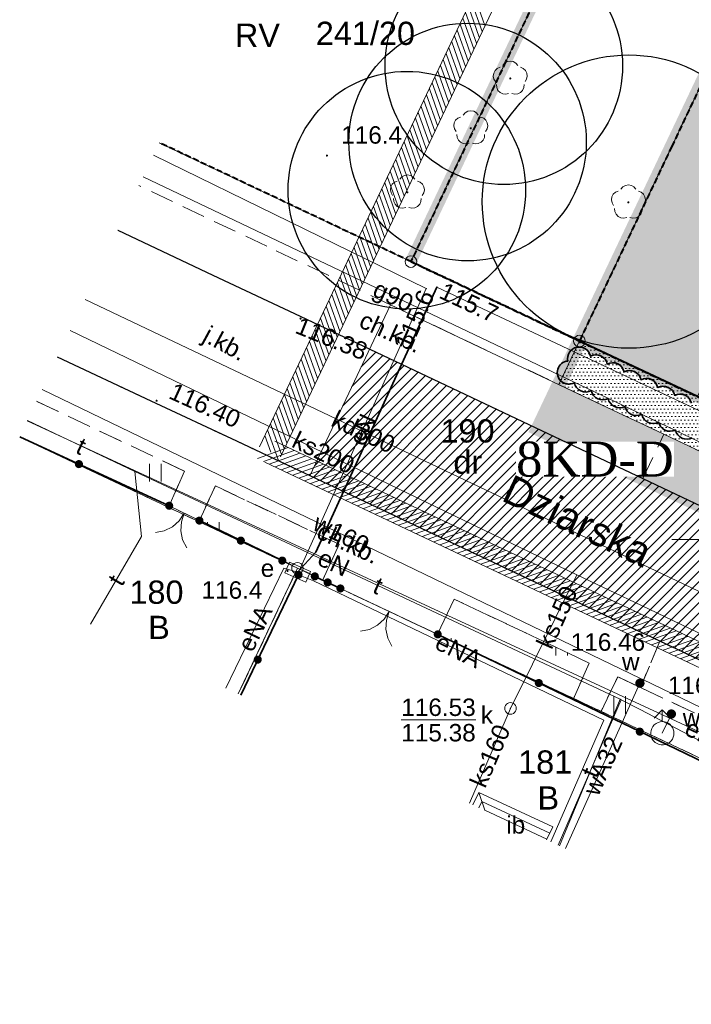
# Model space of a CAD drawing. Extents: x 6423319 to 6423678, y 5669680 to 5669855.
# Tile 1 of 29: x 6423319 to 6423348, y 5669680 to 5669722. Entities that reach past the tile are written whole.
import ezdxf
from ezdxf.enums import TextEntityAlignment as Align

# ---------------------------------------------------------------- set-up
doc = ezdxf.new("R2010")
doc.units = 0
doc.header["$PDSIZE"] = 0.75
for name, pattern in [('$0$OTWORY$0$HIDDEN', [0.375, 0.25, -0.125]), ('2 1', [3, 2, -1]), ('PRZER1-1', [2, 1, -1]), ('PRZER2-1', [3, 2, -1]), ('PRZER3-1', [4, 3, -1])]:
    doc.linetypes.add(name, pattern=pattern)
doc.layers.get('0').update_dxf_attribs({"linetype": 'CONTINUOUS', "lineweight": 13})
for name, color, linetype, lineweight in [('22', 101, '$0$OTWORY$0$HIDDEN', 40), ('3 H POWIERZCHNIE', 142, 'CONTINUOUS', 18), ('3 UKŁAD 1 1', 151, 'CONTINUOUS', 9), ('_drzewa korony', 101, 'CONTINUOUS', 25), ('_MPZP_linie rozgraniczające', 150, '$0$OTWORY$0$HIDDEN', 40), ('a1', 50, 'ByLayer', 40), ('GELULI_O', 7, 'PRZER3-1', 18), ('GEPPGD', 7, 'CONTINUOUS', 18), ('GESDZI_O', 7, 'CONTINUOUS', 18), ('GESSCH', 7, 'CONTINUOUS', 18), ('GSLKBR', 7, 'CONTINUOUS', 18), ('GSLKOG', 7, 'CONTINUOUS', 35), ('GSLKRW', 7, 'CONTINUOUS', 25), ('GSPWPN', 7, 'CONTINUOUS', 13), ('GSPWPN_O', 7, 'CONTINUOUS', 13), ('GSPWPS', 7, 'CONTINUOUS', 13), ('GSPWPS_O', 7, 'CONTINUOUS', 13), ('GSSIIN', 7, 'CONTINUOUS', 18), ('GSSIIN_O', 7, 'CONTINUOUS', 18), ('GSSKOA', 7, 'PRZER3-1', 18), ('GSSKOA_O', 7, 'PRZER3-1', 18), ('GSSKOD', 7, 'PRZER2-1', 18), ('GSSKOD_O', 7, 'PRZER2-1', 18), ('GSSUTR', 7, 'PRZER2-1', 18), ('GULLOB', 7, 'CONTINUOUS', 35), ('GUPIKP', 7, 'CONTINUOUS', 18), ('GUPIWZ', 7, 'CONTINUOUS', 18), ('GUPIWZ_O', 7, 'CONTINUOUS', 18), ('GUPPRZ', 7, 'CONTINUOUS', 18), ('GUPPRZ_O', 7, 'CONTINUOUS', 18), ('mapa 1', 150, '$0$OTWORY$0$HIDDEN', 40), ('PMProj. - trawnik parkowy', 63, 'CONTINUOUS', 0), ('PR_Z_Krzewy', 104, 'CONTINUOUS', 20), ('Z 2', 60, 'CONTINUOUS', 18), ('zakres', 6, 'CONTINUOUS', 50)]:
    doc.layers.add(name, color=color, linetype=linetype, lineweight=lineweight)
for name, color, linetype, lineweight, true_color in [('3 N1', 7, 'CONTINUOUS', 18, 0xe2e2e2), ('_MPZP nazwy terenów', 7, 'CONTINUOUS', 0, 0x0482ff), ('GESKKL', 7, 'PRZER3-1', 18, 0x24bc24), ('GESKKL_O', 7, 'PRZER3-1', 18, 0x24bc24), ('GESUZY', 7, 'PRZER1-1', 18, 0x008000), ('GESUZY_O', 7, 'PRZER1-1', 18, 0x008000), ('GSPRDL', 7, 'CONTINUOUS', 18, 0x008000), ('GULEPR', 1, 'CONTINUOUS', 18, 0xff0000), ('GULEPR_O', 1, 'CONTINUOUS', 18, 0xff0000), ('GULGPR', 7, 'CONTINUOUS', 18, 0xbfbf00), ('GULGPR_O', 7, 'CONTINUOUS', 18, 0xbfbf00), ('GULKPR', 7, 'CONTINUOUS', 18, 0x803300), ('GULKPR_O', 7, 'CONTINUOUS', 18, 0x803300), ('GULTPR', 7, 'CONTINUOUS', 18, 0xff9100), ('GULTPR_O', 7, 'CONTINUOUS', 18, 0xff9100), ('GULWPR', 5, 'CONTINUOUS', 18, 0x0000ff), ('GULWPR_O', 5, 'CONTINUOUS', 18, 0x0000ff), ('GUPESE', 1, 'CONTINUOUS', 18, 0xff0000), ('GUPESE_O', 1, 'CONTINUOUS', 18, 0xff0000), ('GUPWDT', 5, 'CONTINUOUS', 18, 0x0000ff), ('GUPWZA', 5, 'CONTINUOUS', 18, 0x0000ff), ('GUPWZA_O', 5, 'CONTINUOUS', 18, 0x0000ff), ('z rychla blok', 7, 'CONTINUOUS', 20, 0x688f34)]:
    doc.layers.add(name, color=color, linetype=linetype, lineweight=lineweight, true_color=true_color)
doc.layers.add('3 łąki', color=7, linetype='CONTINUOUS')
doc.layers.add('GESDZI', color=7, linetype='CONTINUOUS', lineweight=18, plot=False)
doc.styles.add('GEO-INFO', font='arial.ttf')
doc.styles.add('Style-Times New Roman', font='times.ttf')
pattern_1 = [(90, (-3350, -9747.5), (-2.5, 2.5), [0.75, -4.25]), (90, (-3349.5, -9747.5), (-2.5, 2.5), [0.75, -4.25])]

# ---------------------------------------------------------------- blocks, each defined once
blk = doc.blocks.new('POINT')
at = {"color": 0}
blk.add_point((0, 0), dxfattribs=at)
blk = doc.blocks.new('OKRAG_PELNY')
at = {"color": 0}
blk.add_lwpolyline([(0, 0.5), (0.12941, 0.482963), (0.25, 0.433013), (0.353553, 0.353553), (0.433013, 0.25), (0.482963, 0.12941), (0.5, 0), (0.482963, -0.12941), (0.433013, -0.25), (0.353553, -0.353553), (0.25, -0.433013), (0.12941, -0.482963), (0, -0.5), (-0.12941, -0.482963), (-0.25, -0.433013), (-0.353553, -0.353553), (-0.433013, -0.25), (-0.482963, -0.12941), (-0.5, 0), (-0.482963, 0.12941), (-0.433013, 0.25), (-0.353553, 0.353553), (-0.25, 0.433013), (-0.12941, 0.482963)], close=True, dxfattribs=at)
blk = doc.blocks.new('EPPGS')
at = {"color": 0}
blk.add_lwpolyline([(0, 0.5), (0.154508, 0.475528), (0.293893, 0.404508), (0.404508, 0.293893), (0.475528, 0.154508), (0.5, 0), (0.475528, -0.154508), (0.404508, -0.293893), (0.293893, -0.404508), (0.154508, -0.475528), (0, -0.5), (-0.154508, -0.475528), (-0.293893, -0.404508), (-0.404508, -0.293893), (-0.475528, -0.154508), (-0.5, 0), (-0.475528, 0.154508), (-0.404508, 0.293893), (-0.293893, 0.404508), (-0.154508, 0.475528)], close=True, dxfattribs=at)
blk = doc.blocks.new('KOLO')
blk.add_hatch(color=0).paths.add_polyline_path([(-0.5, 0), (-0.482963, -0.12941), (-0.433013, -0.25), (-0.353553, -0.353553), (-0.25, -0.433013), (-0.12941, -0.482963), (0, -0.5), (0.12941, -0.482963), (0.25, -0.433013), (0.353553, -0.353553), (0.433013, -0.25), (0.482963, -0.12941), (0.5, 0), (0.482963, 0.12941), (0.433013, 0.25), (0.353553, 0.353553), (0.25, 0.433013), (0.12941, 0.482963), (0, 0.5), (-0.12941, 0.482963), (-0.25, 0.433013), (-0.353553, 0.353553), (-0.433013, 0.25), (-0.482963, 0.12941)])
blk = doc.blocks.new('SUUS02')
at = {"color": 0}
for points in [[(-0.707107, 1.292893), (0, 2), (0.707107, 1.292893)], [(0, 1), (0, 2)]]:
    blk.add_lwpolyline(points, dxfattribs=at)
blk.add_lwpolyline([(0, 1), (0.173648, 0.984808), (0.34202, 0.939693), (0.5, 0.866025), (0.642788, 0.766044), (0.766044, 0.642788), (0.866025, 0.5), (0.939693, 0.34202), (0.984808, 0.173648), (1, 0), (0.984808, -0.173648), (0.939693, -0.34202), (0.866025, -0.5), (0.75575, -0.654861), (0.618159, -0.786053), (0.458227, -0.888835), (0.281733, -0.959493), (0.095056, -0.995472), (-0.095056, -0.995472), (-0.281733, -0.959493), (-0.458227, -0.888835), (-0.618159, -0.786053), (-0.75575, -0.654861), (-0.866025, -0.5), (-0.945001, -0.327068), (-0.989821, -0.142315), (-0.998867, 0.047582), (-0.971812, 0.235759), (-0.909632, 0.415415), (-0.814576, 0.580057), (-0.690079, 0.723734), (-0.540641, 0.841254), (-0.371662, 0.928368), (-0.189251, 0.981929)], close=True, dxfattribs=at)
blk = doc.blocks.new('SZAFA1')
at = {"color": 0}
blk.add_lwpolyline([(-1, -0.5), (-1, 0.5), (1, 0.5), (1, -0.5)], close=True, dxfattribs=at)
blk = doc.blocks.new('SLBRA')
at = {"color": 0}
for points in [[(1.732051, 1), (1.414214, 0.585786), (1, 0.267949), (0.517638, 0.068148), (0, 0)], [(0, 0), (0.517638, -0.068148), (1, -0.267949), (1.414214, -0.585786), (1.732051, -1)]]:
    blk.add_lwpolyline(points, dxfattribs=at)
blk = doc.blocks.new('SPDLP')
blk.add_hatch(color=0).paths.add_polyline_path([(0, -0.09), (0.027812, -0.085595), (0.052901, -0.072812), (0.072812, -0.052901), (0.085595, -0.027812), (0.09, 0), (0.085595, 0.027812), (0.072812, 0.052901), (0.052901, 0.072812), (0.027812, 0.085595), (0, 0.09), (-0.027812, 0.085595), (-0.052901, 0.072812), (-0.072812, 0.052901), (-0.085595, 0.027812), (-0.09, 0), (-0.085595, -0.027812), (-0.072812, -0.052901), (-0.052901, -0.072812), (-0.027812, -0.085595)])
at = {"color": 0}
for points in [[(-1.271938, -0.268652), (-1.40916, -0.048001), (-1.462858, 0.20623), (-1.426585, 0.463525), (-1.304695, 0.693003), (-1.11182, 0.867117), (-0.871109, 0.964971)], [(-0.648554, 1.126667), (-0.481106, 1.325358), (-0.255912, 1.454989), (0, 1.5), (0.255912, 1.454989), (0.481106, 1.325358), (0.648554, 1.126667)], [(0.871109, 0.964971), (1.11182, 0.867117), (1.304695, 0.693003), (1.426585, 0.463525), (1.462858, 0.20623), (1.40916, -0.048001), (1.271938, -0.268652)], [(-0.137547, -1.292703), (-0.389802, -1.355024), (-0.648184, -1.327532), (-0.881678, -1.213525), (-1.062258, -1.026689), (-1.168249, -0.78945), (-1.186929, -0.530282)], [(1.186929, -0.530282), (1.168249, -0.78945), (1.062258, -1.026689), (0.881678, -1.213525), (0.648184, -1.327532), (0.389802, -1.355024), (0.137547, -1.292703)]]:
    blk.add_lwpolyline(points, dxfattribs=at)
blk = doc.blocks.new('D_GSPRDL1')
blk.add_hatch(color=0).paths.add_polyline_path([(0, -0.045), (0.013906, -0.042798), (0.02645, -0.036406), (0.036406, -0.02645), (0.042798, -0.013906), (0.045, 0), (0.042798, 0.013906), (0.036406, 0.02645), (0.02645, 0.036406), (0.013906, 0.042798), (0, 0.045), (-0.013906, 0.042798), (-0.02645, 0.036406), (-0.036406, 0.02645), (-0.042798, 0.013906), (-0.045, 0), (-0.042798, -0.013906), (-0.036406, -0.02645), (-0.02645, -0.036406), (-0.013906, -0.042798)])
at = {"color": 0}
for points in [[(-0.635969, -0.134326), (-0.70458, -0.024001), (-0.731429, 0.103115), (-0.713292, 0.231763), (-0.652348, 0.346501), (-0.55591, 0.433559), (-0.435555, 0.482485)], [(-0.324277, 0.563333), (-0.240553, 0.662679), (-0.127956, 0.727494), (0, 0.75), (0.127956, 0.727494), (0.240553, 0.662679), (0.324277, 0.563333)], [(0.435555, 0.482485), (0.55591, 0.433559), (0.652348, 0.346501), (0.713292, 0.231763), (0.731429, 0.103115), (0.70458, -0.024001), (0.635969, -0.134326)], [(-0.068773, -0.646351), (-0.194901, -0.677512), (-0.324092, -0.663766), (-0.440839, -0.606763), (-0.531129, -0.513345), (-0.584125, -0.394725), (-0.593465, -0.265141)], [(0.593465, -0.265141), (0.584125, -0.394725), (0.531129, -0.513345), (0.440839, -0.606763), (0.324092, -0.663766), (0.194901, -0.677512), (0.068773, -0.646351)]]:
    blk.add_lwpolyline(points, dxfattribs=at)
blk = doc.blocks.new('m1')
at = {"layer": 'GSSUTR', "linetype": 'Continuous', "lineweight": 18}
h = blk.add_hatch(dxfattribs=at)
h.set_pattern_fill('PTTU04', scale=0.5, style=0)
h.set_pattern_definition(pattern_1)
h.paths.add_polyline_path([(-29.861, -41.553), (-30.587, -43.081), (-24.152, -46.049), (-23.494, -44.557)], flags=0)
h = blk.add_hatch(dxfattribs=at)
h.set_pattern_fill('PTTU04', scale=0.5, style=0)
h.set_pattern_definition(pattern_1)
h.paths.add_polyline_path([(-22.162, -45.193), (-22.85, -46.685), (-17.533, -49.233), (-16.832, -47.708)], flags=0)
h = blk.add_hatch(dxfattribs=at)
h.set_pattern_fill('PTTU04', scale=0.5, style=0)
h.set_pattern_definition(pattern_1)
h.paths.add_polyline_path([(-11.87, -50.068), (-12.589, -51.581), (-6.753, -54.389), (-6.053, -52.818)], flags=0)
h = blk.add_hatch(dxfattribs=at)
h.set_pattern_fill('PTTU04', scale=0.5, style=0)
h.set_pattern_definition(pattern_1)
h.paths.add_polyline_path([(3.911, -57.509), (-3.855, -53.87), (-4.83, -53.413), (-5.574, -54.955), (-3.879, -55.77), (2.86, -59.01), (5.2, -65.59), (4.803, -66.416), (7.107, -67.504), (7.531, -66.634)], flags=0)
at = {"color": 7, "linetype": 'Continuous', "lineweight": 13, "flags": 128}
blk.add_lwpolyline([(-2.5, -47.5), (2.5, -47.5)], dxfattribs=at)
at = {"layer": '_MPZP_linie rozgraniczające', "ltscale": 10, "const_width": 0.5}
for points in [[(-13.74, -35.54), (-6.82, -20.97), (-1.73, -10.25), (3.45, 0.67), (8.55, 11.4), (13.677, 22.192), (20.88, 37.36), (30.435, 32.729), (31.674, 32.117)], [(31.68, 32.13), (26.27, 21.17), (21.18, 19.29), (-6.48, -38.96), (-1.4, -41.35), (4.93, -44.35), (8.997, -46.269), (15.687, -43.9), (48.451, 24.011), (31.68, 32.13)]]:
    blk.add_lwpolyline(points, dxfattribs=at)
at = {"layer": '_MPZP_linie rozgraniczające'}
blk.add_lwpolyline([(-6.48, -38.96), (-13.74, -35.54), (-24.576, -30.422)], dxfattribs=at)
at = {"layer": 'GESDZI', "color": 7, "linetype": 'Continuous', "lineweight": 18}
blk.add_lwpolyline([(21.18, 19.29), (26.27, 21.17), (31.68, 32.13), (30.435, 32.729), (20.88, 37.36), (13.68, 22.19), (8.55, 11.4), (3.45, 0.67), (-1.73, -10.25), (-6.82, -20.97), (-13.74, -35.54), (-6.48, -38.96)], close=True, dxfattribs=at)
for points in [[(-24.576, -30.422), (-13.74, -35.54), (-6.82, -20.97), (-17.677, -15.894)], [(-21.174, -54.148), (-18.625, -48.736), (-30.591, -43.091)], [(4.825, -66.426), (5.264, -65.516), (2.914, -58.887), (-18.625, -48.736), (-21.174, -54.148)]]:
    blk.add_lwpolyline(points, dxfattribs=at)
at = {"layer": 'GESKKL', "color": 82, "linetype": 'PRZER3-1', "lineweight": 18, "ltscale": 0.5, "true_color": 0x24bc24}
blk.add_lwpolyline([(21.18, 19.29), (26.27, 21.17), (31.68, 32.13), (30.435, 32.729), (20.88, 37.36), (13.68, 22.19), (8.55, 11.4), (3.45, 0.67), (-1.73, -10.25), (-6.82, -20.97), (-13.74, -35.54), (-6.48, -38.96)], close=True, dxfattribs=at)
blk.add_lwpolyline([(-24.576, -30.422), (-13.74, -35.54), (-6.82, -20.97), (-17.677, -15.894)], dxfattribs=at)
at = {"layer": 'GESSCH', "color": 7, "linetype": 'Continuous', "lineweight": 18}
for points in [[(-10.55, -59.15), (-10.81, -58.39), (-11.074, -58.918)], [(-10.556, -59.163), (-10.55, -59.15)]]:
    blk.add_lwpolyline(points, dxfattribs=at)
blk.add_lwpolyline([(-10.81, -58.39), (-10.55, -59.15), (-7.888, -60.401), (-7.63, -59.87)], close=True, dxfattribs=at)
at = {"layer": 'GESSCH', "color": 7, "linetype": 'Continuous', "lineweight": 18, "flags": 128}
for points in [[(-10.678, -58.775), (-10.812, -59.042)], [(-10.68, -58.771), (-7.759, -60.135)]]:
    blk.add_lwpolyline(points, dxfattribs=at)
at = {"layer": 'GESUZY', "color": 96, "linetype": 'PRZER1-1', "lineweight": 18, "ltscale": 0.5, "true_color": 0x008000}
blk.add_lwpolyline([(21.18, 19.29), (26.27, 21.17), (31.68, 32.13), (30.435, 32.729), (20.88, 37.36), (13.68, 22.19), (8.55, 11.4), (3.45, 0.67), (-1.73, -10.25), (-6.82, -20.97), (-13.74, -35.54), (-6.48, -38.96)], close=True, dxfattribs=at)
for points in [[(-24.576, -30.422), (-13.74, -35.54), (-6.82, -20.97), (-17.677, -15.894)], [(-30.591, -43.091), (-18.625, -48.736), (-21.174, -54.148)], [(-21.174, -54.148), (-18.625, -48.736), (2.914, -58.887), (5.264, -65.516), (4.825, -66.426)]]:
    blk.add_lwpolyline(points, dxfattribs=at)
at = {"layer": 'GSLKBR', "color": 7, "linetype": 'Continuous', "lineweight": 18}
for points in [[(-24.152, -46.049), (-22.85, -46.685)], [(-16.774, -49.608), (-12.582, -51.584)]]:
    blk.add_lwpolyline(points, dxfattribs=at)
at = {"layer": 'GSLKOG', "color": 7, "linetype": 'Continuous', "lineweight": 35}
for points in [[(-30.587, -43.081), (-24.152, -46.049)], [(-22.85, -46.685), (-19.281, -48.408)], [(-18.58, -49.02), (-21.071, -54.197)], [(-17.878, -49.088), (-16.774, -49.608)], [(-12.582, -51.584), (-3.879, -55.77)], [(-3.879, -55.77), (2.86, -59.01), (5.2, -65.59), (4.803, -66.416)]]:
    blk.add_lwpolyline(points, dxfattribs=at)
at = {"layer": 'GSLKRW', "color": 7, "linetype": 'Continuous', "lineweight": 25}
blk.add_lwpolyline([(4.645, -55.498), (-3.016, -51.88)], dxfattribs=at)
at = {"layer": 'GSSIIN', "color": 7, "linetype": 'Continuous', "lineweight": 18}
for points in [[(-10.556, -59.163), (-10.55, -59.15)], [(-10.55, -59.15), (-7.888, -60.401), (-7.897, -60.419)]]:
    blk.add_lwpolyline(points, dxfattribs=at)
at = {"layer": 'GSSKOD', "color": 7, "linetype": 'PRZER2-1', "lineweight": 18, "ltscale": 0.5}
for points in [[(7.107, -67.504), (7.531, -66.634), (3.911, -57.509), (-3.855, -53.87), (-3.016, -51.88)], [(-3.016, -51.88), (4.645, -55.498), (6.524, -56.441), (6.072, -57.415), (9.255, -65.514), (10.159, -65.975), (9.508, -67.314)]]:
    blk.add_lwpolyline(points, dxfattribs=at)
at = {"layer": 'GSSUTR', "color": 7, "linetype": 'PRZER2-1', "lineweight": 18, "ltscale": 0.5}
for points in [[(-29.861, -41.553), (-23.494, -44.557), (-24.152, -46.049), (-30.587, -43.081)], [(-3.879, -55.77), (-5.574, -54.955), (-4.83, -53.413), (-3.855, -53.87), (3.911, -57.509), (7.531, -66.634), (7.107, -67.504)], [(4.803, -66.416), (5.2, -65.59), (2.86, -59.01), (-3.879, -55.77)]]:
    blk.add_lwpolyline(points, dxfattribs=at)
for points in [[(-22.162, -45.193), (-16.832, -47.708), (-17.533, -49.233), (-22.85, -46.685)], [(-12.589, -51.581), (-11.87, -50.068), (-6.053, -52.818), (-6.753, -54.389)]]:
    blk.add_lwpolyline(points, close=True, dxfattribs=at)
at = {"layer": 'GULEPR', "color": 1, "linetype": 'Continuous', "lineweight": 18, "true_color": 0xff0000}
for points in [[(-18.617, -48.906), (-18.556, -48.847), (-13.079, -36.702), (-24.83, -30.957)], [(-18.617, -48.906), (-19.215, -48.739), (-21.705, -53.898)], [(-7.714, -60.505), (-5.43, -55.28), (-17.94, -49.28), (-18.58, -49.02), (-18.617, -48.906)], [(-3.864, -54.605), (1.377, -57.028), (4.854, -58.921), (6.24, -64.238), (10.159, -65.975), (11.559, -66.588)]]:
    blk.add_lwpolyline(points, dxfattribs=at)
at = {"layer": 'GULGPR', "color": 52, "linetype": 'Continuous', "lineweight": 18, "true_color": 0xbfbf00}
blk.add_lwpolyline([(-25.275, -31.895), (-3.714, -42.148)], dxfattribs=at)
at = {"layer": 'GULKPR', "color": 36, "linetype": 'Continuous', "lineweight": 18, "true_color": 0x803300}
for points in [[(4.402, -52.465), (-3.791, -48.569)], [(-9.45, -54.77), (-6.593, -49.017)], [(17.545, -60.554), (-3.813, -50.345)], [(-11.213, -58.853), (-9.45, -54.77)]]:
    blk.add_lwpolyline(points, dxfattribs=at)
at = {"layer": 'GULLOB', "color": 7, "linetype": 'Continuous', "lineweight": 35}
blk.add_lwpolyline([(-12.62, -36.64), (-17.84, -48.04)], dxfattribs=at)
at = {"layer": 'GULTPR', "color": 30, "linetype": 'Continuous', "lineweight": 18, "true_color": 0xff9100}
for points in [[(-30.252, -42.376), (-25.625, -44.581)], [(-25.625, -44.581), (-25.348, -47.365), (-27.537, -51.143)], [(-4.682, -54.395), (-7.394, -60.656)], [(-4.719, -54.378), (-7.338, -60.683)], [(-3.867, -54.821), (-4.682, -54.395)], [(5.823, -59.872), (5.604, -59.77), (-3.867, -54.821)]]:
    blk.add_lwpolyline(points, dxfattribs=at)
at = {"layer": 'GULWPR', "color": 5, "linetype": 'Continuous', "lineweight": 18, "true_color": 0x0000ff}
for points in [[(-7.081, -60.804), (-3.873, -53.685), (-3.853, -53.647)], [(-3.853, -53.647), (-3.783, -53.516)], [(-3.783, -53.516), (-3.851, -53.483)], [(18.337, -64.188), (17.924, -63.989), (-3.783, -53.516)], [(-2.909, -55.837), (-2.519, -55.011)]]:
    blk.add_lwpolyline(points, dxfattribs=at)
at = {"layer": 'GUPPRZ_O', "color": 36, "linetype": 'Continuous', "lineweight": 9, "true_color": 0x803300, "flags": 128}
blk.add_lwpolyline([(-14.152, -55.268), (-10.949, -55.268)], dxfattribs=at)
at = {"layer": 'zakres', "color": 6, "linetype": 'Continuous', "lineweight": 0}
for p, q in [((-10.553, -25.378), (-11.022, -24.059)), ((-10.793, -25.884), (-11.263, -24.565)), ((-10.673, -25.631), (-11.142, -24.312)), ((-10.913, -26.137), (-11.383, -24.818)), ((-11.153, -26.642), (-11.623, -25.324)), ((-11.033, -26.39), (-11.503, -25.071)), ((-11.393, -27.148), (-11.863, -25.829)), ((-11.273, -26.895), (-11.743, -25.577)), ((-11.514, -27.401), (-11.983, -26.082)), ((-11.754, -27.907), (-12.223, -26.588)), ((-11.634, -27.654), (-12.103, -26.335)), ((-11.994, -28.413), (-12.464, -27.094)), ((-11.874, -28.16), (-12.343, -26.841)), ((-12.114, -28.666), (-12.584, -27.347)), ((-12.354, -29.172), (-12.824, -27.853)), ((-12.234, -28.919), (-12.704, -27.6)), ((-12.595, -29.678), (-13.064, -28.359)), ((-12.474, -29.425), (-12.944, -28.106)), ((-12.715, -29.931), (-13.184, -28.612)), ((-12.955, -30.436), (-13.424, -29.118)), ((-12.835, -30.184), (-13.304, -28.865)), ((-13.195, -30.942), (-13.665, -29.623)), ((-13.075, -30.689), (-13.545, -29.371)), ((-13.315, -31.195), (-13.785, -29.876)), ((-13.555, -31.701), (-14.025, -30.382)), ((-13.435, -31.448), (-13.905, -30.129)), ((-13.796, -32.207), (-14.265, -30.888)), ((-13.675, -31.954), (-14.145, -30.635)), ((-13.916, -32.46), (-14.385, -31.141)), ((-14.156, -32.966), (-14.625, -31.647)), ((-14.036, -32.713), (-14.505, -31.394)), ((-14.396, -33.472), (-14.866, -32.153)), ((-14.276, -33.219), (-14.746, -31.9)), ((-14.516, -33.725), (-14.986, -32.406)), ((-14.756, -34.23), (-15.226, -32.912)), ((-14.636, -33.978), (-15.106, -32.659)), ((-14.997, -34.736), (-15.466, -33.417)), ((-14.876, -34.483), (-15.346, -33.165)), ((-15.117, -34.989), (-15.586, -33.67)), ((-15.357, -35.495), (-15.827, -34.176)), ((-15.237, -35.242), (-15.706, -33.923)), ((-15.597, -36.001), (-16.067, -34.682)), ((-15.477, -35.748), (-15.947, -34.429)), ((-15.717, -36.254), (-16.187, -34.935)), ((-15.957, -36.76), (-16.427, -35.441)), ((-15.837, -36.507), (-16.307, -35.188)), ((-16.198, -37.266), (-16.667, -35.947)), ((-16.078, -37.013), (-16.547, -35.694)), ((-16.318, -37.519), (-16.787, -36.2)), ((-16.558, -38.024), (-17.028, -36.706)), ((-16.438, -37.772), (-16.907, -36.453)), ((-16.798, -38.53), (-17.268, -37.211)), ((-16.678, -38.277), (-17.148, -36.959)), ((-16.918, -38.783), (-17.388, -37.464)), ((-17.158, -39.289), (-17.628, -37.97)), ((-17.038, -39.036), (-17.508, -37.717)), ((-17.399, -39.795), (-17.868, -38.476)), ((-17.279, -39.542), (-17.748, -38.223)), ((-17.639, -40.301), (-18.109, -38.982)), ((-17.519, -40.048), (-17.988, -38.729)), ((-17.759, -40.554), (-18.229, -39.235)), ((-17.999, -41.06), (-18.469, -39.741)), ((-17.879, -40.807), (-18.349, -39.488)), ((-18.239, -41.566), (-18.709, -40.247)), ((-18.119, -41.313), (-18.589, -39.994)), ((-18.36, -41.818), (-18.829, -40.5)), ((-18.6, -42.324), (-19.069, -41.005)), ((-18.48, -42.071), (-18.949, -40.752)), ((-18.84, -42.83), (-19.31, -41.511)), ((-18.72, -42.577), (-19.189, -41.258)), ((-18.96, -43.083), (-19.43, -41.764)), ((-19.2, -43.589), (-19.67, -42.27)), ((-19.08, -43.336), (-19.55, -42.017)), ((-19.44, -44.095), (-19.91, -42.776)), ((-19.32, -43.842), (-19.79, -42.523)), ((-19.777, -43.74), (-20.03, -43.029)), ((-20.344, -44.019), (-19.026, -43.547)), ((-20.091, -44.139), (-18.773, -43.666)), ((-19.838, -44.258), (-18.52, -43.786)), ((-19.585, -44.378), (-18.267, -43.905)), ((-19.331, -44.497), (-18.014, -44.025)), ((-19.078, -44.617), (-17.76, -44.144)), ((-18.825, -44.736), (-17.507, -44.264)), ((-18.572, -44.856), (-17.254, -44.384)), ((-18.319, -44.976), (-17.001, -44.503)), ((-18.066, -45.095), (-16.748, -44.623)), ((-17.812, -45.215), (-16.494, -44.742)), ((-17.559, -45.334), (-16.241, -44.862)), ((-17.306, -45.454), (-15.988, -44.981)), ((-17.053, -45.573), (-15.735, -45.101)), ((-16.8, -45.693), (-15.482, -45.221)), ((-16.546, -45.813), (-15.229, -45.34)), ((-16.293, -45.932), (-14.975, -45.46)), ((-16.04, -46.052), (-14.722, -45.579)), ((-15.787, -46.171), (-14.469, -45.699)), ((-15.534, -46.291), (-14.216, -45.818)), ((-15.28, -46.41), (-13.963, -45.938)), ((-15.027, -46.53), (-13.709, -46.058)), ((-14.774, -46.65), (-13.456, -46.177)), ((-14.521, -46.769), (-13.203, -46.297)), ((-14.268, -46.889), (-12.95, -46.416)), ((-14.015, -47.008), (-12.697, -46.536)), ((-13.761, -47.128), (-12.443, -46.655)), ((-13.508, -47.247), (-12.19, -46.775)), ((-13.255, -47.367), (-11.937, -46.895)), ((-13.002, -47.486), (-11.684, -47.014)), ((-12.749, -47.606), (-11.431, -47.134)), ((-12.495, -47.726), (-11.178, -47.253)), ((-12.242, -47.845), (-10.924, -47.373)), ((-11.989, -47.965), (-10.671, -47.492)), ((-11.736, -48.084), (-10.418, -47.612)), ((-11.483, -48.204), (-10.165, -47.731)), ((-11.23, -48.323), (-9.912, -47.851)), ((-10.976, -48.443), (-9.658, -47.971)), ((-10.723, -48.563), (-9.405, -48.09)), ((-10.47, -48.682), (-9.152, -48.21)), ((-10.217, -48.802), (-8.899, -48.329)), ((-9.964, -48.921), (-8.646, -48.449)), ((-9.71, -49.041), (-8.392, -48.568)), ((-9.457, -49.16), (-8.139, -48.688)), ((-9.204, -49.28), (-7.886, -48.808)), ((-8.951, -49.4), (-7.633, -48.927)), ((-8.698, -49.519), (-7.38, -49.047)), ((-8.444, -49.639), (-7.127, -49.166)), ((-8.191, -49.758), (-6.873, -49.286)), ((-7.938, -49.878), (-6.62, -49.405)), ((-7.685, -49.997), (-6.367, -49.525)), ((-7.432, -50.117), (-6.114, -49.645)), ((-7.179, -50.237), (-5.861, -49.764)), ((-6.925, -50.356), (-5.607, -49.884)), ((-6.672, -50.476), (-5.354, -50.003)), ((-6.419, -50.595), (-5.101, -50.123)), ((-6.166, -50.715), (-4.848, -50.242)), ((-5.913, -50.834), (-4.595, -50.362)), ((-5.659, -50.954), (-4.342, -50.482)), ((-5.406, -51.074), (-4.088, -50.601)), ((-5.153, -51.193), (-3.835, -50.721)), ((-4.9, -51.313), (-3.582, -50.84)), ((-4.647, -51.432), (-3.329, -50.96)), ((-4.393, -51.552), (-3.076, -51.079)), ((-4.14, -51.671), (-2.822, -51.199)), ((-3.887, -51.791), (-2.569, -51.319)), ((-3.634, -51.91), (-2.316, -51.438)), ((-3.381, -52.03), (-2.063, -51.558)), ((-3.128, -52.15), (-1.81, -51.677)), ((-2.874, -52.269), (-1.556, -51.797)), ((-2.621, -52.389), (-1.303, -51.916)), ((-2.368, -52.508), (-1.05, -52.036)), ((-2.115, -52.628), (-0.797, -52.155)), ((-1.862, -52.747), (-0.544, -52.275))]:
    blk.add_line(p, q, dxfattribs=at)
at = {"layer": 'GEPPGD', "color": 7, "lineweight": 18, "xscale": 0.5, "yscale": 0.5}
for p in [(-13.74, -35.54), (-6.48, -38.96), (-18.625, -48.736)]:
    blk.add_blockref('EPPGS', p, dxfattribs=at)
at = {"layer": 'GSLKBR', "color": 7, "lineweight": 18}
for p, xscale, yscale, rotation in [((-23.501, -46.367), 0.7500000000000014, 0.7500000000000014, 243.9654501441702), ((-14.678, -50.596), 0.7499999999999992, 0.7499999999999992, 244.7620268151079)]:
    blk.add_blockref('SLBRA', p, dxfattribs=dict(at, xscale=xscale, yscale=yscale, rotation=rotation))
at = {"layer": 'GSLKOG', "color": 7, "lineweight": 35, "xscale": 0.35, "yscale": 0.35}
for p in [(-28.04, -44.256), (-24.152, -46.049), (-22.85, -46.685), (-21.065, -47.547), (-19.281, -48.408), (-18.58, -49.02), (-17.878, -49.088), (-17.326, -49.348), (-16.774, -49.608), (-12.582, -51.584), (-20.336, -52.669), (-8.23, -53.677), (-3.879, -55.77), (-3.879, -55.77)]:
    blk.add_blockref('KOLO', p, dxfattribs=at)
at = {"layer": 'GSPRDL', "color": 96, "linetype": 'Continuous', "lineweight": 18, "true_color": 0x008000}
for p in [(-9.46, -27.66), (-11.16, -29.8)]:
    blk.add_blockref('D_GSPRDL1', p, dxfattribs=at)
at = {"layer": 'GSPRDL', "color": 96, "lineweight": 18, "true_color": 0x008000, "xscale": 0.5, "yscale": 0.5}
for p in [(-13.89, -32.561), (-4.37, -32.99)]:
    blk.add_blockref('SPDLP', p, dxfattribs=at)
at = {"layer": 'GSPWPN', "color": 7, "lineweight": 13, "xscale": 0.09, "yscale": 0.09}
for p in [(-17.358, -30.978), (-19.054, -48.85)]:
    blk.add_blockref('KOLO', p, dxfattribs=at)
at = {"layer": 'GSPWPS', "color": 7, "lineweight": 13, "xscale": 0.09, "yscale": 0.09}
for p in [(-18.494, -37.991), (-24.695, -41.53)]:
    blk.add_blockref('KOLO', p, dxfattribs=at)
at = {"layer": 'GUPESE', "color": 1, "lineweight": 18, "true_color": 0xff0000, "xscale": 0.5, "yscale": 0.5, "rotation": 336.325176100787}
blk.add_blockref('SZAFA1', (-18.617, -48.906), dxfattribs=at)
at = {"layer": 'GUPIKP', "color": 36, "lineweight": 18, "true_color": 0x803300, "xscale": 0.4999999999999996, "yscale": 0.4999999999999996, "rotation": 359.9997925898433}
blk.add_blockref('OKRAG_PELNY', (-9.45, -54.77), dxfattribs=at)
at = {"layer": 'GUPIWZ', "color": 7, "lineweight": 18, "xscale": 0.4999999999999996, "yscale": 0.4999999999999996, "rotation": 359.9997925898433}
blk.add_blockref('OKRAG_PELNY', (-9.45, -54.77), dxfattribs=at)
at = {"layer": 'GUPPRZ', "color": 1, "lineweight": 18, "true_color": 0xff0000}
for p in [(-13.079, -36.702), (-12.62, -36.64)]:
    blk.add_blockref('POINT', p, dxfattribs=at)
at = {"layer": 'GUPPRZ', "color": 5, "lineweight": 18, "true_color": 0x0000ff}
for p in [(-3.873, -53.685), (-2.519, -55.011)]:
    blk.add_blockref('POINT', p, dxfattribs=at)
at = {"layer": 'GUPPRZ', "color": 36, "lineweight": 18, "true_color": 0x803300}
blk.add_blockref('POINT', (-9.45, -54.77), dxfattribs=at)
at = {"layer": 'GUPWDT', "color": 5, "lineweight": 18, "true_color": 0x0000ff, "xscale": 0.5, "yscale": 0.5}
blk.add_blockref('SUUS02', (-2.909, -55.837), dxfattribs=at)
at = {"layer": 'GUPWZA', "color": 5, "lineweight": 18, "true_color": 0x0000ff}
for p, xscale, yscale, rotation in [((-3.873, -53.685), 0.4, 0.4, 59.90826221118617), ((-2.519, -55.011), 0.3999999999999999, 0.3999999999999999, 331.8741279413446)]:
    blk.add_blockref('KOLO', p, dxfattribs=dict(at, xscale=xscale, yscale=yscale, rotation=rotation))
at = {"layer": 'GESDZI_O', "color": 7, "linetype": 'Continuous', "lineweight": 0, "style": 'GEO-INFO'}
for s, p in [('241/20', (-15.698, -25.717)), ('190', (-11.303, -42.827)), ('180', (-24.699, -49.768)), ('181', (-7.955, -57.078))]:
    blk.add_text(s, height=1, dxfattribs=at).set_placement(p, align=Align.MIDDLE_CENTER)
at = {"layer": 'GESKKL_O', "color": 82, "linetype": 'Continuous', "lineweight": 0, "true_color": 0x24bc24, "style": 'GEO-INFO'}
blk.add_text('RV', height=1, dxfattribs=at).set_placement((-20.351, -25.799), align=Align.MIDDLE)
at = {"layer": 'GESUZY_O', "color": 96, "linetype": 'Continuous', "lineweight": 0, "true_color": 0x008000, "style": 'GEO-INFO'}
for s, p in [('dr', (-11.287, -44.167)), ('B', (-24.591, -51.284)), ('B', (-7.82, -58.622))]:
    blk.add_text(s, height=1, dxfattribs=at).set_placement(p, align=Align.MIDDLE_CENTER)
at = {"layer": 'GSPWPN_O', "color": 7, "linetype": 'Continuous', "lineweight": 0, "style": 'GEO-INFO'}
for p in [(-16.741, -30.09), (-22.755, -49.674)]:
    blk.add_text('116.4', height=0.75, dxfattribs=at).set_placement(p, align=Align.MIDDLE_LEFT)
at = {"layer": 'GSPWPS_O', "color": 7, "linetype": 'Continuous', "lineweight": 0, "style": 'GEO-INFO'}
for s, rotation, p in [('116.38', 337.9303, (-18.863, -38.801)), ('116.40', 335.564, (-24.316, -41.607))]:
    blk.add_text(s, height=0.75, rotation=rotation, dxfattribs=at).set_placement(p, align=Align.BOTTOM_LEFT)
at = {"layer": 'GSSIIN_O', "color": 7, "linetype": 'Continuous', "lineweight": 0, "style": 'GEO-INFO'}
blk.add_text('ib', height=0.75, dxfattribs=at).set_placement((-9.222, -59.783), align=Align.MIDDLE_CENTER)
at = {"layer": 'GSSKOA_O', "color": 7, "linetype": 'Continuous', "lineweight": 0, "style": 'GEO-INFO'}
blk.add_text('j.kb.', height=0.75, rotation=331.5461, dxfattribs=at).set_placement((-21.745, -39.06), align=Align.MIDDLE_CENTER)
at = {"layer": 'GSSKOD_O', "color": 7, "linetype": 'Continuous', "lineweight": 0, "style": 'GEO-INFO'}
for p in [(-14.605, -38.573), (-16.439, -47.653)]:
    blk.add_text('ch.kb.', height=0.75, rotation=335.3577, dxfattribs=at).set_placement(p, align=Align.MIDDLE_CENTER)
at = {"layer": 'GULEPR_O', "color": 1, "linetype": 'Continuous', "lineweight": 0, "true_color": 0xff0000, "style": 'GEO-INFO'}
for s, rotation, p in [('eN', 65.7262, (-15.817, -42.774)), ('eN', 335.1808, (-17.063, -48.501)), ('eNA', 64.2361, (-20.46, -51.318)), ('eNA', 334.3769, (-11.685, -52.28)), ('eN', 335.1881, (-1.243, -55.817))]:
    blk.add_text(s, height=0.75, rotation=rotation, dxfattribs=at).set_placement(p, align=Align.MIDDLE_CENTER)
at = {"layer": 'GULGPR_O', "color": 52, "linetype": 'Continuous', "lineweight": 0, "true_color": 0xbfbf00, "style": 'GEO-INFO'}
blk.add_text('g90', height=0.75, rotation=334.5665, dxfattribs=at).set_placement((-14.494, -37.021), align=Align.MIDDLE_CENTER)
at = {"layer": 'GULKPR_O', "color": 36, "linetype": 'Continuous', "lineweight": 0, "true_color": 0x803300, "style": 'GEO-INFO'}
for s, rotation, p in [('kd300', 334.5712, (-15.784, -42.867)), ('ks200', 334.2799, (-17.504, -43.761)), ('ks160', 66.646, (-10.331, -56.811))]:
    blk.add_text(s, height=0.75, rotation=rotation, dxfattribs=at).set_placement(p, align=Align.MIDDLE_CENTER)
blk.add_text('ks150', height=0.75, rotation=65.9071, dxfattribs=at).set_placement((-7.464, -50.84), align=Align.MIDDLE)
at = {"layer": 'GULTPR_O', "color": 30, "linetype": 'Continuous', "lineweight": 0, "true_color": 0xff9100, "style": 'GEO-INFO'}
for rotation, p in [(334.522, (-27.939, -43.479)), (59.9162, (-26.442, -49.254)), (66.5789, (-6.038, -57.525)), (67.4444, (-6.028, -57.53))]:
    blk.add_text('t', height=0.75, rotation=rotation, dxfattribs=at).set_placement(p, align=Align.MIDDLE_CENTER)
blk.add_text('t', height=0.75, rotation=335.5869, dxfattribs=at).set_placement((-15.153, -49.488), align=Align.MIDDLE)
at = {"layer": 'GULWPR_O', "color": 5, "linetype": 'Continuous', "lineweight": 0, "true_color": 0x0000ff, "style": 'GEO-INFO'}
for s, rotation, p in [('w160', 334.2444, (-16.735, -47.263)), ('wA32', 65.7431, (-5.477, -57.244))]:
    blk.add_text(s, height=0.75, rotation=rotation, dxfattribs=at).set_placement(p, align=Align.MIDDLE_CENTER)
at = {"layer": 'GUPESE_O', "color": 1, "linetype": 'Continuous', "lineweight": 0, "true_color": 0xff0000, "style": 'GEO-INFO'}
blk.add_text('e', height=0.75, dxfattribs=at).set_placement((-19.916, -48.74), align=Align.MIDDLE)
at = {"layer": 'GUPIWZ_O', "color": 7, "linetype": 'Continuous', "lineweight": 0, "style": 'GEO-INFO'}
blk.add_text('k', height=0.75, dxfattribs=at).set_placement((-10.464, -55.031), align=Align.MIDDLE)
at = {"layer": 'GUPPRZ_O', "color": 1, "linetype": 'Continuous', "lineweight": 0, "true_color": 0xff0000, "style": 'GEO-INFO'}
blk.add_text('115.6', height=0.75, rotation=66.417, dxfattribs=at).set_placement((-13.579, -38.032), align=Align.MIDDLE)
blk.add_text('115.7', height=0.75, rotation=334.8, dxfattribs=at).set_placement((-12.42, -36.74), align=Align.MIDDLE_LEFT)
at = {"layer": 'GUPPRZ_O', "color": 5, "linetype": 'Continuous', "lineweight": 0, "true_color": 0x0000ff, "style": 'GEO-INFO'}
for s, p in [('116.46', (-5.251, -51.914)), ('116.47', (-1.069, -53.777))]:
    blk.add_text(s, height=0.75, dxfattribs=at).set_placement(p, align=Align.MIDDLE)
at = {"layer": 'GUPPRZ_O', "color": 36, "linetype": 'Continuous', "lineweight": 0, "true_color": 0x803300, "style": 'GEO-INFO'}
for s, p in [('116.53', (-14.152, -55.095)), ('115.38', (-14.152, -56.19))]:
    blk.add_text(s, height=0.75, dxfattribs=at).set_placement(p)
at = {"layer": 'GUPWZA_O', "color": 5, "linetype": 'Continuous', "lineweight": 0, "true_color": 0x0000ff, "style": 'GEO-INFO'}
for p in [(-4.269, -52.762), (-1.652, -55.164)]:
    blk.add_text('w', height=0.75, dxfattribs=at).set_placement(p, align=Align.MIDDLE)
at = {"layer": '_MPZP nazwy terenów', "insert": (-5.81, -44.052), "char_height": 1.5, "attachment_point": 5, "line_spacing_factor": 0.8, "style": 'Style-Times New Roman', "bg_fill": 3, "box_fill_scale": 1, "bg_fill_color": 256, "bg_fill_transparency": 0}
blk.add_mtext('8KD-D', dxfattribs=at)
at = {"layer": 'GESDZI', "color": 7, "linetype": 'Continuous', "lineweight": 18}
blk.add_lwpolyline([(48.451, 24.011), (31.68, 32.13), (26.27, 21.17), (21.18, 19.29), (-6.48, -38.96), (-1.4, -41.35), (1.55, -35.35), (7.68, -38.3), (4.93, -44.35), (8.997, -46.269), (15.687, -43.9)], close=True, dxfattribs=at)
blk.add_lwpolyline([(-30.591, -43.091), (-18.625, -48.736), (2.914, -58.887), (5.264, -65.516), (15.687, -43.9), (8.997, -46.269), (4.93, -44.35), (-1.4, -41.35), (-6.48, -38.96), (-13.74, -35.54), (-24.576, -30.422)], dxfattribs=at)
at = {"layer": 'GESKKL', "color": 82, "linetype": 'PRZER3-1', "lineweight": 18, "ltscale": 0.5, "true_color": 0x24bc24}
blk.add_lwpolyline([(48.451, 24.011), (31.68, 32.13), (26.27, 21.17), (21.18, 19.29), (-6.48, -38.96), (-1.4, -41.35), (1.55, -35.35), (7.68, -38.3), (4.93, -44.35), (8.997, -46.269), (15.687, -43.9)], close=True, dxfattribs=at)
at = {"layer": 'GESUZY', "color": 96, "linetype": 'PRZER1-1', "lineweight": 18, "ltscale": 0.5, "true_color": 0x008000}
blk.add_lwpolyline([(48.451, 24.011), (31.68, 32.13), (26.27, 21.17), (21.18, 19.29), (-6.48, -38.96), (-1.4, -41.35), (1.55, -35.35), (7.68, -38.3), (4.93, -44.35), (8.997, -46.269), (15.687, -43.9)], close=True, dxfattribs=at)
for points in [[(-24.576, -30.422), (-13.74, -35.54), (-6.48, -38.96), (-1.4, -41.35), (4.93, -44.35), (8.997, -46.269), (15.687, -43.9), (5.264, -65.516)], [(5.264, -65.516), (2.914, -58.887), (-18.625, -48.736), (-30.591, -43.091)]]:
    blk.add_lwpolyline(points, dxfattribs=at)
at = {"layer": 'GSLKRW', "color": 7, "linetype": 'Continuous', "lineweight": 25}
for points in [[(-3.75, -44.88), (7.18, -50.06)], [(-26.362, -34.184), (-22.27, -36.13), (-18.51, -37.89), (-3.75, -44.88)], [(-3.016, -51.88), (-21.239, -43.274), (-24.928, -41.55), (-28.956, -39.647)]]:
    blk.add_lwpolyline(points, dxfattribs=at)
at = {"layer": 'GSSKOA', "color": 7, "linetype": 'PRZER3-1', "lineweight": 18, "ltscale": 0.5}
for points in [[(-26.362, -34.184), (-22.27, -36.13), (-18.51, -37.89), (-3.75, -44.88), (7.18, -50.06)], [(4.65, -55.5), (-3.02, -51.88), (-21.24, -43.27), (-24.93, -41.55), (-28.957, -39.648)]]:
    blk.add_lwpolyline(points, dxfattribs=at)
at = {"layer": 'GSSKOD', "color": 7, "linetype": 'PRZER2-1', "lineweight": 18, "ltscale": 0.5}
for points in [[(61.66, 39.847), (52.193, 20.055), (51.968, 19.608), (32.287, -20.818), (18.816, -48.128), (17.841, -47.706), (9.643, -49.978), (9.211, -50.952), (7.181, -50.058), (-3.747, -44.882), (-2.847, -42.971), (8.294, -48.241), (17.706, -45.625), (30.401, -19.645), (49.938, 20.443), (59.732, 40.78)], [(-26.363, -34.186), (-22.272, -36.131), (-18.513, -37.887), (-3.747, -44.882), (-2.847, -42.971), (-3.719, -42.558), (-19.947, -34.879), (-25.454, -32.272)], [(-28.956, -39.647), (-24.928, -41.55), (-21.239, -43.274), (-3.016, -51.88), (-3.855, -53.87)], [(-3.855, -53.87), (-4.83, -53.413), (-5.574, -54.955), (-6.753, -54.389), (-6.053, -52.818), (-11.87, -50.068), (-12.589, -51.581), (-16.774, -49.608), (-17.533, -49.233), (-16.832, -47.708), (-22.162, -45.193), (-22.85, -46.685), (-24.152, -46.049), (-23.494, -44.557), (-29.861, -41.553)]]:
    blk.add_lwpolyline(points, dxfattribs=at)
at = {"layer": 'GULEPR', "color": 1, "linetype": 'Continuous', "lineweight": 18, "true_color": 0xff0000}
for points in [[(-18.617, -48.906), (-17.84, -48.04), (-12.62, -36.64), (8.98, -46.8), (16.13, -44.16), (36.66, -2.12), (54.081, -10.367)], [(-3.864, -54.605), (-30.262, -42.397)]]:
    blk.add_lwpolyline(points, dxfattribs=at)
at = {"layer": 'GULGPR', "color": 52, "linetype": 'Continuous', "lineweight": 18, "true_color": 0xbfbf00}
blk.add_lwpolyline([(-3.714, -42.148), (5.15, -46.4), (7.54, -47.5), (8.13, -47.7), (14.78, -50.94), (9.82, -61.47), (16.639, -64.789)], dxfattribs=at)
at = {"layer": 'GULKPR', "color": 36, "linetype": 'Continuous', "lineweight": 18, "true_color": 0x803300}
for points in [[(-3.791, -48.569), (-27.777, -37.165)], [(-28.414, -38.506), (-6.593, -49.017), (-3.813, -50.345)]]:
    blk.add_lwpolyline(points, dxfattribs=at)
at = {"layer": 'GULTPR', "color": 30, "linetype": 'Continuous', "lineweight": 18, "true_color": 0xff9100}
blk.add_lwpolyline([(-4.682, -54.395), (-4.719, -54.378), (-25.625, -44.581)], dxfattribs=at)
at = {"layer": 'GULWPR', "color": 5, "linetype": 'Continuous', "lineweight": 18, "true_color": 0x0000ff}
blk.add_lwpolyline([(-29.621, -41.047), (-3.85, -53.48)], dxfattribs=at)
at = {"layer": 'zakres', "color": 6, "linetype": 'Continuous', "lineweight": 0}
for p, q in [((13.442, 27.474), (-20.264, -43.509)), ((14.346, 27.045), (-19.36, -43.938)), ((-19.598, -43.271), (8.665, -56.618)), ((-20.025, -44.175), (8.238, -57.523))]:
    blk.add_line(p, q, dxfattribs=at)
at = {"layer": 'GELULI_O', "color": 7, "linetype": 'Continuous', "lineweight": 0, "style": 'GEO-INFO'}
blk.add_text('Dziarska', height=1.25, rotation=334.5862, dxfattribs=at).set_placement((-6.557, -46.695), align=Align.MIDDLE_CENTER)
blk = doc.blocks.new('ry')
at = {"layer": 'PR_Z_Krzewy', "linetype": 'Continuous', "lineweight": 35, "transparency": 33554687, "flags": 128}
blk.add_lwpolyline([(6423348.38, 5669704.38, -0.5), (6423347.655, 5669704.717, -0.5), (6423346.93, 5669705.055, -0.5), (6423346.204, 5669705.392, -0.5), (6423345.479, 5669705.73, -0.5), (6423344.754, 5669706.068, -0.5), (6423344.028, 5669706.405, -0.5), (6423343.303, 5669706.743, -1.21902), (6423343.018, 5669707.681, -0.998881), (6423343.997, 5669707.886, -0.5), (6423344.722, 5669707.549, -0.5), (6423345.447, 5669707.211, -0.5), (6423346.173, 5669706.874, -0.5), (6423346.898, 5669706.536, -0.5), (6423347.623, 5669706.198, -0.5), (6423348.349, 5669705.861, -0.5)], format="xyb", dxfattribs=at)

msp = doc.modelspace()

# ---------------------------------------------------------------- hatches: boundary and pattern name
at = {"layer": '3 H POWIERZCHNIE', "true_color": 0xedee99}
h = msp.add_hatch(dxfattribs=at)
h.set_pattern_fill('DOTS', color=61, scale=0.1, style=0)
h.paths.add_polyline_path([(6423342.632, 5669706.669), (6423343.984, 5669706.029), (6423347.156, 5669704.535), (6423353.104, 5669701.714), (6423354.07, 5669701.257), (6423354.973, 5669703.13), (6423354.93, 5669703.15), (6423348.6, 5669706.15), (6423348.6, 5669706.15), (6423343.52, 5669708.54)])
at = {"layer": '3 N1', "true_color": 0xc4c4c4}
h = msp.add_hatch(color=9, dxfattribs=at)
h.dxf.hatch_style = 1
h.paths.add_polyline_path([(6423341.726, 5669704.762), (6423346.858, 5669702.332), (6423356.637, 5669697.697), (6423359.211, 5669696.548), (6423359.211, 5669696.548), (6423359.643, 5669697.522), (6423367.841, 5669699.794), (6423368.816, 5669699.372), (6423378.068, 5669718.128), (6423403.026, 5669769.296), (6423401.05, 5669770.253, -0.005411), (6423401.007, 5669770.165), (6423400.84, 5669769.82), (6423398.175, 5669764.336), (6423396.426, 5669760.738), (6423396.336, 5669760.551), (6423380.76, 5669728.591), (6423375.735, 5669718.306), (6423370.583, 5669707.763, 0), (6423370.583, 5669707.763), (6423368.588, 5669703.68), (6423367.706, 5669701.875), (6423358.294, 5669699.259), (6423355.878, 5669700.402), (6423355.871, 5669700.388), (6423355.878, 5669700.402), (6423353.104, 5669701.714), (6423347.156, 5669704.535), (6423343.984, 5669706.029), (6423342.632, 5669706.669)])
at = {"layer": '3 łąki', "lineweight": 5, "true_color": 0xcfcfcf}
h = msp.add_hatch(dxfattribs=at)
h.set_pattern_fill('LINE', color=254, scale=0.1, angle=45, style=0)
h.set_pattern_definition([(45, (0, 0), (-0.224506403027, 0.224506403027), [])])
h.paths.add_polyline_path([(6423377.708, 5669703.605), (6423393.635, 5669736.457), (6423408.367, 5669766.713), (6423403.026, 5669769.296), (6423378.068, 5669718.128), (6423368.816, 5669699.372, -0.096945), (6423367.453, 5669697.293, -0.222269), (6423362.487, 5669695.428, -0.082556), (6423360.327, 5669696.087), (6423359.211, 5669696.548), (6423359.211, 5669696.548), (6423356.637, 5669697.697), (6423346.858, 5669702.332), (6423338.489, 5669706.295), (6423334.481, 5669708.193), (6423331.906, 5669702.741), (6423346.983, 5669695.619), (6423356.506, 5669691.068), (6423357.909, 5669690.263, -0.064285), (6423360.041, 5669688.293, -0.226037), (6423361.09, 5669684.22, 0.009214), (6423360.919, 5669683.247, -0.077743), (6423360.691, 5669682.538), (6423359.508, 5669680.186), (6423367.527, 5669683.025), (6423370.119, 5669688.229, -0.18344), (6423372.76, 5669690.573, -0.15656), (6423377.262, 5669690.525), (6423377.797, 5669690.323), (6423380.414, 5669695.861), (6423379.015, 5669696.758, -0.074479), (6423377.727, 5669698.849, -0.072854), (6423377.185, 5669700.888, -0.135741)])
at = {"layer": 'PMProj. - trawnik parkowy'}
h = msp.add_hatch(dxfattribs=at)
h.set_pattern_fill('DOTS', color=256, scale=0.1, angle=90)
h.set_pattern_definition([(90, (4252822.1107, 7451227.79618), (-0.15875, 0.079375), [0, -0.15875])])
edge = h.paths.add_edge_path()
edge.add_arc((6423366.259, 5669722.542), 14.542, 205.9408, 234.1301, ccw=False)
edge.add_line((6423353.182, 5669716.18), (6423353.199, 5669716.138))
edge.add_line((6423353.199, 5669716.138), (6423352.269, 5669715.768))
edge.add_line((6423352.269, 5669715.768), (6423351.457, 5669717.813))
edge.add_line((6423351.457, 5669717.813), (6423352.385, 5669718.182))
edge.add_arc((6423366.259, 5669722.542), 14.542, 156.4452, 197.4462, ccw=False)
edge.add_line((6423352.928, 5669728.353), (6423343.52, 5669708.54))
edge.add_line((6423343.52, 5669708.54), (6423348.6, 5669706.15))
edge.add_line((6423348.6, 5669706.15), (6423351.55, 5669712.15))
edge.add_line((6423351.55, 5669712.15), (6423357.68, 5669709.2))
edge.add_line((6423357.68, 5669709.2), (6423354.932, 5669703.154))
edge.add_line((6423354.932, 5669703.154), (6423354.975, 5669703.134))
edge.add_line((6423354.975, 5669703.134), (6423358.052, 5669709.513))
edge.add_arc((6423357.152, 5669709.947), 1, 334.2448, 414.1301)

# ---------------------------------------------------------------- linework, layer by layer
at = {"layer": '22', "color": 6}
msp.add_lwpolyline([(6423381.68, 5669779.631), (6423376.27, 5669768.67), (6423371.18, 5669766.79), (6423357.251, 5669737.456), (6423347.499, 5669716.919), (6423343.52, 5669708.54), (6423348.6, 5669706.15), (6423354.93, 5669703.15), (6423358.997, 5669701.231), (6423365.687, 5669703.6), (6423398.451, 5669771.511), (6423370.88, 5669784.86), (6423354.528, 5669750.439), (6423340.342, 5669720.555), (6423336.26, 5669711.96), (6423343.52, 5669708.54)], dxfattribs=at)
at = {"layer": '3 UKŁAD 1 1', "lineweight": 5}
for points in [[(6423403.026, 5669769.296), (6423381.68, 5669779.63), (6423376.27, 5669768.67), (6423371.18, 5669766.79), (6423342.632, 5669706.669)], [(6423335.381, 5669710.1), (6423331.906, 5669702.741)], [(6423335.381, 5669710.1), (6423339.193, 5669708.296), (6423343.984, 5669706.029), (6423347.156, 5669704.535), (6423353.104, 5669701.714), (6423358.294, 5669699.259), (6423367.706, 5669701.875), (6423368.588, 5669703.68)], [(6423368.816, 5669699.372), (6423367.841, 5669699.794), (6423359.643, 5669697.522), (6423359.211, 5669696.548), (6423356.637, 5669697.697), (6423353.701, 5669699.089), (6423346.858, 5669702.332), (6423338.489, 5669706.295), (6423334.479, 5669708.195)]]:
    msp.add_lwpolyline(points, dxfattribs=at)
msp.add_lwpolyline([(6423359.508, 5669680.186), (6423360.691, 5669682.538, 0.077743), (6423360.919, 5669683.247, -0.009214), (6423361.09, 5669684.22, 0.226037), (6423360.041, 5669688.293, 0.064285), (6423357.909, 5669690.263), (6423356.506, 5669691.068), (6423346.983, 5669695.619), (6423331.906, 5669702.741)], format="xyb", dxfattribs=at)
at = {"layer": '_drzewa korony', "linetype": 'Continuous'}
for centre, radius in [((6423340.262, 5669720.387), 5.114), ((6423338.703, 5669717.104), 5.114), ((6423345.647, 5669714.54), 6.312), ((6423336.087, 5669715.033), 5.114)]:
    msp.add_circle(centre, radius, dxfattribs=at)
at = {"layer": 'a1'}
msp.add_lwpolyline([(6423365.687, 5669703.6), (6423358.997, 5669701.231), (6423348.6, 5669706.15), (6423343.52, 5669708.54)], dxfattribs=at)
at = {"layer": 'Z 2', "color": 240, "linetype": '2 1', "true_color": 0xfc1b20}
msp.add_lwpolyline([(6423381.68, 5669779.63, 0.6, 0.6, 0), (6423403.027, 5669769.299, 0.6, 0.6, 0), (6423365.923, 5669693.35, 0.6, 0.6, 0), (6423341.726, 5669704.762, 0.6, 0.6, 0), (6423371.18, 5669766.79, 0.6, 0.6, 0), (6423376.27, 5669768.67, 0.6, 0.6, 0), (6423381.68, 5669779.63, 0, 0, 0)], format="xyseb", dxfattribs=at)

# ---------------------------------------------------------------- block references
at = {"layer": 'z rychla blok'}
msp.add_blockref('ry', (0, 0), dxfattribs=at)

# ---------------------------------------------------------------- next in the draw order: block references
at = {"layer": 'mapa 1'}
msp.add_blockref('m1', (6423350, 5669747.5), dxfattribs=at)

doc.saveas('drawing.dxf')
